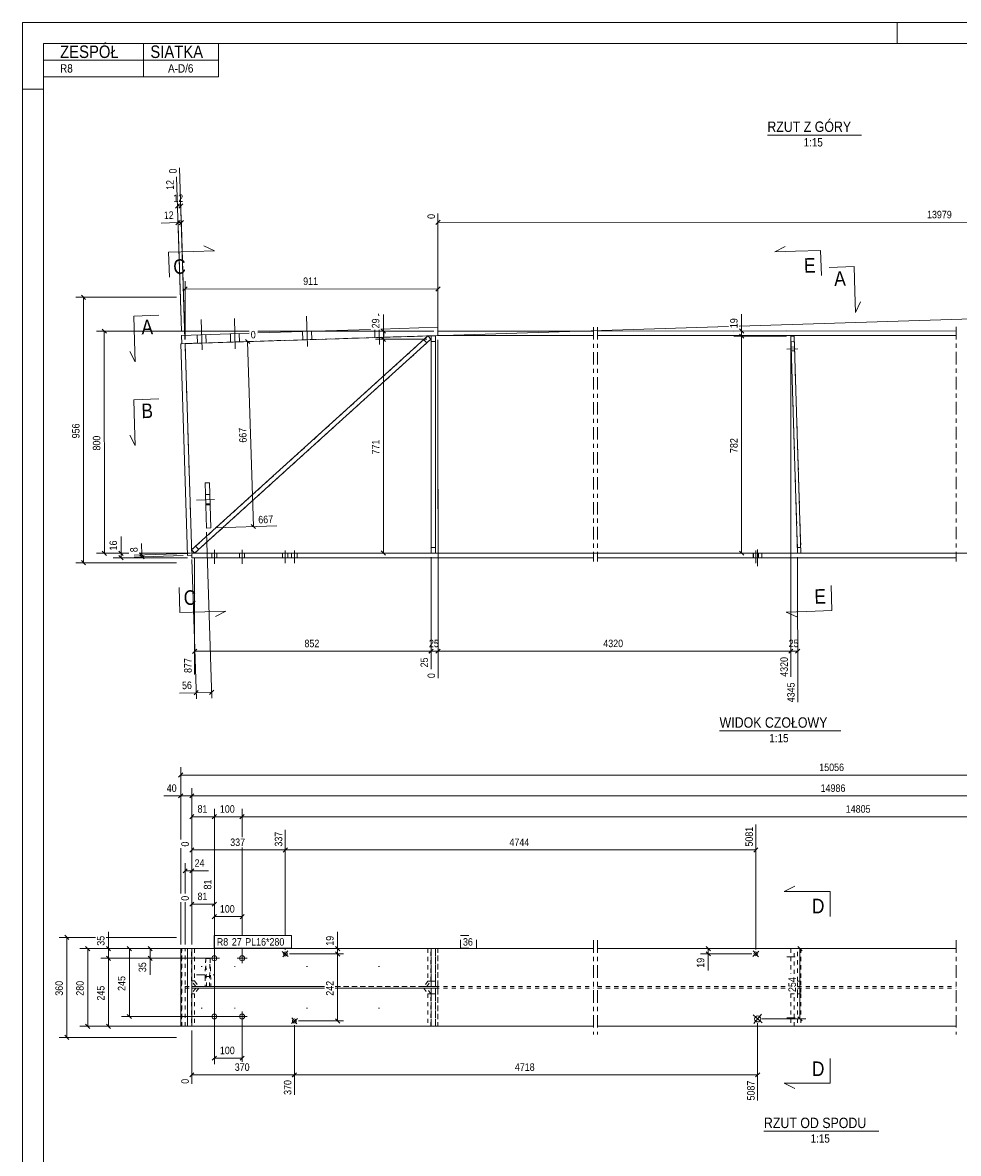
# Model space of a CAD drawing. Header units: millimetres. Extents: x 0 to 420, y 0 to 610.
# Tile 3 of 4: x 0 to 225, y 338 to 610. Entities that reach past the tile are written whole.
import ezdxf

# ---------------------------------------------------------------- set-up
doc = ezdxf.new("R2010")
doc.units = ezdxf.units.MM
for name, pattern in [('XKITLINE00', [0]), ('XKITLINE01', [4, 1, -1, 1, -1]), ('XKITLINE02', [4, 2, -2]), ('XKITLINE03', [6, 3, -1, 1, -1])]:
    doc.linetypes.add(name, pattern=pattern)
for name, color, linetype, lineweight in [('Arkusz rysunku', 3, 'Continuous', 0), ('Element', 2, 'Continuous', 0), ('Inny typ obiektu', 7, 'Continuous', 0), ('Przekrój', 7, 'Continuous', 0), ('Wymiar', 4, 'Continuous', 0), ('Znak elementu', 2, 'Continuous', 0), ('Śruba', 3, 'Continuous', 0)]:
    doc.layers.add(name, color=color, linetype=linetype, lineweight=lineweight)
doc.styles.add('ARIAL', font='ARIAL.TTF')

msp = doc.modelspace()

# ---------------------------------------------------------------- linework, layer by layer
at = {"layer": 'Arkusz rysunku', "linetype": 'XKITLINE00', "lineweight": 0}
for p, q in [((420, 610), (0, 610)), ((0, 610), (0, 0)), ((0, 605), (0, 610)), ((210, 605), (210, 610)), ((415, 605), (5, 605)), ((5, 605), (5, 5)), ((5, 594), (0, 594))]:
    msp.add_line(p, q, dxfattribs=at)
at = {"layer": 'Element', "linetype": 'XKITLINE00', "lineweight": 0}
for p, q in [((54.4, 535.4), (38.15, 534.89)), ((83.49, 536.32), (56.46, 535.47)), ((99.65, 536.83), (86.01, 536.4)), ((99.72, 534.83), (99.65, 536.83)), ((99.72, 535.9), (137.05, 535.91)), ((99.72, 534.83), (99.72, 535.9)), ((138.05, 535.93), (224.16, 535.94)), ((37.95, 532.88), (39.02, 532.92)), ((39.55, 482.02), (37.95, 532.88)), ((38.15, 534.89), (38.21, 532.89)), ((38.21, 532.89), (99.72, 534.83)), ((39.02, 532.92), (40.62, 482.06)), ((40.58, 483.36), (97.3, 534.75)), ((98.01, 533.96), (41.3, 482.57)), ((97.3, 534.75), (98.01, 533.96)), ((98.05, 482.59), (98.05, 534.75)), ((98.05, 534.75), (99.12, 534.75)), ((99.12, 534.75), (99.12, 482.59)), ((137.05, 534.84), (99.72, 534.83)), ((224.16, 534.87), (138.05, 534.86)), ((184.43, 534.69), (185.23, 534.72)), ((186.07, 482.58), (184.43, 534.69)), ((185.23, 534.72), (186.87, 482.6)), ((43.81, 499.46), (44.87, 499.49)), ((44.15, 488.61), (43.81, 499.46)), ((44.87, 499.49), (45.21, 488.64)), ((43.97, 494.41), (45.03, 494.45)), ((44.15, 488.61), (45.21, 488.64)), ((40.62, 482.06), (39.55, 482.02)), ((41.3, 482.57), (40.58, 483.36)), ((40.62, 482.56), (40.6, 482.56)), ((40.62, 481.49), (40.62, 482.56)), ((40.62, 482.56), (137.05, 482.56)), ((137.05, 481.49), (40.62, 481.49)), ((99.12, 482.59), (98.05, 482.59)), ((138.05, 482.56), (224.16, 482.56)), ((224.16, 481.49), (138.05, 481.49)), ((186.87, 482.6), (186.07, 482.58)), ((37.95, 368.95), (37.95, 387.61)), ((37.95, 387.61), (40.62, 387.61)), ((39.55, 368.95), (39.55, 387.61)), ((40.62, 387.61), (40.62, 368.95)), ((40.62, 387.61), (137.05, 387.61)), ((138.05, 387.61), (224.16, 387.61)), ((40.62, 368.95), (37.95, 368.95)), ((40.62, 368.95), (137.05, 368.95)), ((138.05, 368.95), (224.16, 368.95))]:
    msp.add_line(p, q, dxfattribs=at)
at = {"layer": 'Element', "linetype": 'XKITLINE03', "lineweight": 0}
for p, q in [((137.05, 536.86), (137.05, 480.56)), ((138.05, 536.86), (138.05, 480.56)), ((224.16, 536.91), (224.16, 480.56)), ((137.05, 389.61), (137.05, 366.95)), ((137.05, 389.61), (137.05, 366.95)), ((138.05, 389.61), (138.05, 366.95)), ((138.05, 389.61), (138.05, 366.95)), ((224.16, 389.61), (224.16, 366.95)), ((224.16, 389.61), (224.16, 366.95))]:
    msp.add_line(p, q, dxfattribs=at)
at = {"layer": 'Element', "linetype": 'XKITLINE01', "lineweight": 0}
for p, q in [((39.02, 532.92), (99.72, 534.83)), ((40.6, 482.56), (39.02, 532.92)), ((97.3, 534.75), (40.58, 483.36)), ((41.3, 482.57), (98.01, 533.96)), ((97.02, 533.06), (96.31, 533.85)), ((97.02, 533.06), (96.31, 533.85)), ((98.01, 533.96), (97.3, 534.75)), ((99.12, 534.75), (98.05, 534.75)), ((98.05, 534.75), (98.05, 482.59)), ((98.05, 533.42), (99.12, 533.42)), ((98.05, 533.42), (99.12, 533.42)), ((99.12, 482.59), (99.12, 534.75)), ((99.72, 534.83), (137.05, 534.84)), ((138.05, 534.86), (224.16, 534.87)), ((185.23, 534.72), (184.43, 534.69)), ((184.43, 534.69), (186.07, 482.58)), ((184.47, 533.36), (185.27, 533.38)), ((184.47, 533.36), (185.27, 533.38)), ((186.87, 482.6), (185.23, 534.72)), ((42.28, 483.46), (41.57, 484.25)), ((42.28, 483.46), (41.57, 484.25)), ((98.05, 483.92), (99.12, 483.92)), ((98.05, 483.92), (99.12, 483.92)), ((186.03, 483.91), (186.83, 483.93)), ((186.03, 483.91), (186.83, 483.93)), ((41.3, 482.57), (40.58, 483.36)), ((40.58, 483.36), (41.3, 482.57)), ((41.3, 482.57), (40.58, 483.36)), ((40.62, 482.56), (137.05, 482.56)), ((98.05, 482.59), (99.12, 482.59)), ((138.05, 482.56), (224.16, 482.56)), ((186.07, 482.58), (186.87, 482.6)), ((38.21, 387.61), (38.15, 387.61)), ((38.15, 387.61), (38.15, 368.95)), ((38.15, 387.61), (99.72, 387.61)), ((38.21, 368.95), (38.21, 387.61)), ((39.02, 368.95), (39.02, 387.61)), ((39.55, 387.61), (40.62, 387.61)), ((40.58, 379.82), (40.58, 387.61)), ((40.58, 387.61), (98.01, 387.61)), ((40.62, 387.61), (40.62, 368.95)), ((41.3, 387.61), (41.3, 379.82)), ((97.3, 387.61), (97.3, 379.81)), ((98.01, 379.81), (98.01, 387.61)), ((98.05, 387.61), (98.05, 379.81)), ((98.05, 379.81), (98.05, 387.61)), ((98.05, 387.61), (98.05, 387.61)), ((98.05, 387.61), (99.12, 387.61)), ((98.05, 387.61), (99.12, 387.61)), ((99.12, 379.81), (99.12, 387.61)), ((99.12, 387.61), (99.12, 379.81)), ((99.12, 387.61), (99.12, 387.61)), ((99.65, 368.95), (99.65, 387.61)), ((99.72, 368.95), (99.72, 387.61)), ((99.72, 387.61), (99.72, 387.61)), ((99.72, 387.61), (99.72, 368.95)), ((99.72, 387.61), (137.05, 387.61)), ((99.72, 387.61), (99.72, 368.95)), ((138.05, 387.61), (224.16, 387.61)), ((184.43, 387.61), (184.43, 381.53)), ((186.87, 387.61), (184.43, 387.61)), ((185.23, 381.53), (185.23, 387.61)), ((186.07, 379.81), (186.07, 387.61)), ((186.87, 387.61), (186.87, 379.81)), ((43.97, 385.21), (43.81, 380.86)), ((44.15, 378.49), (43.97, 385.21)), ((43.97, 385.21), (45.03, 385.21)), ((44.87, 380.86), (45.03, 385.21)), ((45.03, 385.21), (45.21, 378.49)), ((43.81, 380.86), (43.81, 378.49)), ((43.81, 380.86), (44.87, 380.86)), ((44.87, 378.49), (44.87, 380.86)), ((39.02, 378.48), (40.62, 378.48)), ((39.02, 378.48), (39.02, 378.08)), ((39.02, 378.08), (40.62, 378.08)), ((41.57, 378.49), (40.58, 379.82)), ((40.58, 379.82), (40.62, 379.82)), ((41.57, 378.07), (40.58, 376.74)), ((40.6, 378.48), (40.62, 378.48)), ((40.6, 378.08), (40.6, 378.48)), ((40.6, 378.08), (40.62, 378.08)), ((40.62, 379.82), (41.3, 379.82)), ((40.62, 378.48), (72.5, 378.48)), ((40.62, 378.08), (72.5, 378.08)), ((41.3, 379.82), (42.28, 378.49)), ((42.28, 378.07), (41.3, 376.74)), ((72.5, 378.48), (41.57, 378.49)), ((41.57, 378.49), (42.28, 378.49)), ((41.57, 378.07), (72.5, 378.08)), ((42.28, 378.07), (41.57, 378.07)), ((42.28, 378.49), (72.5, 378.48)), ((72.5, 378.08), (42.28, 378.07)), ((45.21, 378.49), (43.81, 378.49)), ((96.31, 378.48), (75.02, 378.48)), ((75.02, 378.48), (97.02, 378.48)), ((75.02, 378.48), (137.05, 378.48)), ((97.02, 378.08), (75.02, 378.08)), ((75.02, 378.08), (96.31, 378.08)), ((75.02, 378.08), (137.05, 378.08)), ((97.3, 379.81), (96.31, 378.48)), ((96.31, 378.48), (97.02, 378.48)), ((97.02, 378.08), (96.31, 378.08)), ((96.31, 378.08), (97.3, 376.75)), ((97.02, 378.48), (98.01, 379.81)), ((98.01, 376.75), (97.02, 378.08)), ((97.3, 379.81), (98.01, 379.81)), ((98.05, 379.81), (98.05, 378.48)), ((98.05, 378.48), (98.05, 379.81)), ((98.05, 379.81), (99.12, 379.81)), ((98.05, 379.81), (99.12, 379.81)), ((98.05, 378.48), (98.05, 378.48)), ((98.05, 378.48), (99.12, 378.48)), ((98.05, 378.48), (99.12, 378.48)), ((99.12, 378.08), (98.05, 378.08)), ((98.05, 378.08), (98.05, 376.75)), ((99.12, 378.08), (98.05, 378.08)), ((98.05, 378.08), (98.05, 378.08)), ((98.05, 376.75), (98.05, 378.08)), ((99.12, 378.48), (99.12, 379.81)), ((99.12, 379.81), (99.12, 378.48)), ((99.12, 378.48), (99.12, 378.48)), ((99.12, 376.75), (99.12, 378.08)), ((99.12, 378.08), (99.12, 378.08)), ((99.12, 378.08), (99.12, 376.75)), ((99.72, 378.08), (99.72, 378.48)), ((138.05, 378.48), (183.5, 378.48)), ((138.05, 378.08), (183.5, 378.08)), ((186.02, 378.48), (224.16, 378.48)), ((186.02, 378.48), (186.83, 378.48)), ((186.02, 378.08), (224.16, 378.08)), ((186.02, 378.08), (186.83, 378.08)), ((186.03, 378.48), (186.07, 379.81)), ((186.07, 376.75), (186.03, 378.08)), ((186.07, 379.81), (186.87, 379.81)), ((186.87, 379.81), (186.83, 378.48)), ((186.83, 378.08), (186.87, 376.75)), ((40.58, 376.74), (40.62, 376.74)), ((40.58, 376.74), (40.58, 368.95)), ((40.62, 376.74), (41.3, 376.74)), ((41.3, 376.74), (41.3, 368.95)), ((98.01, 376.75), (97.3, 376.75)), ((97.3, 376.75), (97.3, 368.95)), ((98.01, 368.95), (98.01, 376.75)), ((99.12, 376.75), (98.05, 376.75)), ((98.05, 376.75), (98.05, 368.95)), ((99.12, 376.75), (98.05, 376.75)), ((98.05, 368.95), (98.05, 376.75)), ((99.12, 368.95), (99.12, 376.75)), ((99.12, 376.75), (99.12, 368.95)), ((184.43, 376.75), (184.43, 376.8)), ((185.23, 376.75), (184.43, 376.75)), ((184.43, 376.75), (184.43, 368.95)), ((185.23, 376.75), (185.23, 376.8)), ((185.23, 368.95), (185.23, 376.75)), ((186.87, 376.75), (186.07, 376.75)), ((186.07, 376.75), (186.07, 368.95)), ((186.87, 376.75), (186.87, 368.95)), ((38.15, 368.95), (38.21, 368.95)), ((38.15, 368.95), (99.72, 368.95)), ((40.62, 368.95), (39.55, 368.95)), ((98.01, 368.95), (40.58, 368.95)), ((99.12, 368.95), (98.05, 368.95)), ((99.12, 368.95), (98.05, 368.95)), ((98.05, 368.95), (98.05, 368.95)), ((99.12, 368.95), (99.12, 368.95)), ((99.72, 368.95), (99.72, 368.95)), ((99.72, 368.95), (137.05, 368.95)), ((138.05, 368.95), (224.16, 368.95)), ((186.87, 368.95), (184.43, 368.95))]:
    msp.add_line(p, q, dxfattribs=at)
at = {"layer": 'Inny typ obiektu', "linetype": 'XKITLINE00', "lineweight": 0}
for p, q in [((5, 605), (47, 605)), ((5, 605), (5, 601)), ((29, 601), (29, 605)), ((47, 601), (47, 605)), ((5, 601), (47, 601)), ((5, 601), (5, 597)), ((29, 601), (29, 597)), ((47, 601), (47, 597)), ((5, 597), (47, 597)), ((178.8, 583), (201.39, 583)), ((167.33, 439.9), (196.41, 439.9)), ((177.98, 343.74), (205.57, 343.74))]:
    msp.add_line(p, q, dxfattribs=at)
at = {"layer": 'Przekrój', "linetype": 'XKITLINE00', "lineweight": 0}
for p, q in [((35.05, 554.84), (41.05, 555.03)), ((35.05, 554.84), (35.24, 548.84)), ((41.05, 555.03), (46.05, 555.18)), ((46.05, 555.18), (43.51, 556.35)), ((180.59, 554.93), (183.05, 556.26)), ((185.58, 555.09), (180.59, 554.93)), ((191.58, 555.28), (185.58, 555.09)), ((191.58, 555.28), (191.77, 549.28)), ((199.61, 551.41), (193.61, 551.22)), ((199.61, 551.41), (199.8, 545.41)), ((199.8, 545.41), (199.96, 540.41)), ((199.96, 540.41), (201.13, 542.95)), ((26.69, 539.53), (32.69, 539.72)), ((26.69, 539.53), (26.88, 533.54)), ((26.88, 533.54), (27.04, 528.54)), ((27.04, 528.54), (25.71, 531)), ((26.69, 519.42), (32.69, 519.61)), ((26.69, 519.42), (26.88, 513.42)), ((26.88, 513.42), (27.04, 508.43)), ((27.04, 508.43), (25.71, 510.89)), ((37.78, 468.33), (37.6, 474.33)), ((194.31, 468.77), (194.12, 474.77)), ((37.78, 468.33), (43.78, 468.52)), ((43.78, 468.52), (48.78, 468.68)), ((48.78, 468.68), (46.32, 467.35)), ((188.31, 468.58), (183.32, 468.42)), ((183.32, 468.42), (185.86, 467.25)), ((194.31, 468.77), (188.31, 468.58)), ((182.87, 401.32), (185.37, 402.57)), ((187.87, 401.32), (182.87, 401.32)), ((193.87, 401.32), (187.87, 401.32)), ((193.87, 401.32), (193.87, 395.32)), ((193.87, 355.24), (193.87, 361.24)), ((182.87, 355.24), (185.37, 353.99)), ((187.87, 355.24), (182.87, 355.24)), ((193.87, 355.24), (187.87, 355.24))]:
    msp.add_line(p, q, dxfattribs=at)
at = {"layer": 'Wymiar', "linetype": 'XKITLINE00', "lineweight": 0}
for p, q in [((38.98, 533.92), (37.68, 575.15)), ((38.12, 535.89), (36.95, 572.94)), ((37.66, 566.48), (36.68, 565.43)), ((37.17, 565.96), (37.97, 565.98)), ((38.46, 566.51), (37.48, 565.46)), ((37.79, 562.48), (36.8, 561.43)), ((38.12, 535.89), (37.24, 563.82)), ((38.59, 562.51), (37.6, 561.46)), ((38.98, 533.92), (38.04, 563.84)), ((100.22, 562.54), (99.2, 561.52)), ((99.72, 536.9), (99.71, 564.19)), ((37.3, 561.96), (33.28, 561.83)), ((37.3, 561.96), (33.28, 561.83)), ((37.3, 561.96), (38.1, 561.98)), ((99.71, 562.03), (341.22, 562.06)), ((39.52, 546.53), (38.5, 545.51)), ((39.01, 533.92), (39.01, 547.88)), ((39.01, 546.02), (99.72, 546.03)), ((100.22, 546.54), (99.21, 545.52)), ((99.72, 536.9), (99.72, 547.89)), ((36.95, 544.02), (12.76, 544.02)), ((14.11, 544.53), (15.13, 543.51)), ((14.62, 480.28), (14.62, 544.02)), ((172.01, 537.12), (361.94, 543.11)), ((86.61, 535.9), (86.61, 539.92)), ((86.61, 535.9), (86.61, 539.92)), ((172.61, 535.94), (172.61, 539.96)), ((172.61, 535.94), (172.61, 539.96)), ((54.39, 535.9), (17.75, 535.89)), ((19.1, 536.4), (20.12, 535.38)), ((19.62, 482.56), (19.61, 535.89)), ((40.01, 532.95), (169.49, 537.04)), ((98.72, 535.9), (56.44, 535.9)), ((98.72, 535.9), (84.75, 535.9)), ((86.1, 536.41), (87.12, 535.39)), ((86.61, 533.96), (86.61, 535.9)), ((183.43, 535.94), (170.75, 535.93)), ((172.1, 536.44), (173.12, 535.43)), ((172.1, 535.2), (173.12, 534.18)), ((172.1, 535.2), (173.12, 534.18)), ((172.61, 534.69), (172.61, 535.94)), ((40.01, 532.95), (56.16, 533.46)), ((53.48, 533.88), (54.53, 532.9)), ((55.41, 488.96), (54.01, 533.39)), ((97.01, 533.96), (84.75, 533.96)), ((97.01, 533.96), (84.75, 533.96)), ((86.1, 534.46), (87.12, 533.45)), ((86.1, 534.46), (87.12, 533.45)), ((86.62, 482.59), (86.61, 533.96)), ((99.72, 533.83), (99.73, 452.56)), ((99.72, 533.83), (99.73, 462.15)), ((183.43, 534.69), (170.75, 534.69)), ((183.43, 534.69), (170.75, 534.69)), ((172.62, 482.58), (172.61, 534.69)), ((184.43, 533.69), (184.44, 462.16)), ((184.43, 533.69), (184.44, 452.88)), ((46.21, 488.67), (61.03, 489.14)), ((54.88, 489.46), (55.93, 488.47)), ((23.62, 482.56), (23.62, 486.58)), ((23.62, 482.56), (23.62, 486.58)), ((44.18, 487.61), (45.44, 447.72)), ((28.61, 482.18), (28.52, 484.86)), ((28.61, 482.18), (28.52, 484.86)), ((14.11, 480.79), (15.13, 479.77)), ((25.48, 482.56), (17.76, 482.56)), ((19.11, 483.07), (20.13, 482.05)), ((25.48, 482.56), (21.76, 482.56)), ((39.62, 481.49), (21.76, 481.49)), ((23.11, 483.07), (24.13, 482.05)), ((23.11, 482), (24.13, 480.98)), ((23.62, 481.49), (23.62, 482.56)), ((39.6, 482.52), (26.75, 482.12)), ((38.55, 481.99), (26.77, 481.62)), ((40.3, 482.57), (28, 482.56)), ((39.62, 482.56), (28, 482.56)), ((28.08, 482.67), (29.13, 481.68)), ((28.1, 482.17), (29.15, 481.18)), ((28.62, 481.68), (28.61, 482.18)), ((40.65, 481.06), (41.71, 447.6)), ((41.3, 481.57), (41.3, 453.4)), ((41.6, 482.56), (363.06, 482.64)), ((97.05, 482.59), (84.76, 482.59)), ((86.11, 483.1), (87.13, 482.08)), ((98.05, 481.59), (98.05, 462.15)), ((98.05, 481.59), (98.05, 454.74)), ((185.07, 482.58), (170.76, 482.58)), ((172.11, 483.08), (173.13, 482.07)), ((186.07, 481.58), (186.08, 446.76)), ((36.95, 480.28), (12.76, 480.28)), ((41.81, 459.53), (40.79, 458.51)), ((41.3, 459.02), (98.05, 459.03)), ((98.56, 459.54), (97.54, 458.52)), ((98.56, 459.54), (97.59, 458.57)), ((98.05, 459.63), (98.05, 454.74)), ((98.05, 459.03), (99.73, 459.03)), ((100.24, 459.54), (99.22, 458.52)), ((100.24, 459.54), (99.22, 458.52)), ((99.73, 459.63), (99.73, 452.56)), ((99.73, 459.03), (184.44, 459.04)), ((184.95, 459.55), (183.93, 458.53)), ((184.95, 459.55), (183.98, 458.58)), ((184.44, 459.64), (184.44, 452.88)), ((184.44, 459.04), (186.07, 459.04)), ((186.58, 459.55), (185.57, 458.53)), ((41.66, 449.04), (37.64, 448.91)), ((41.66, 449.04), (37.64, 448.91)), ((42.16, 449.56), (41.17, 448.51)), ((41.66, 449.04), (45.39, 449.16)), ((45.89, 449.68), (44.9, 448.63)), ((38.46, 429.79), (37.44, 428.77)), ((37.95, 413.8), (37.95, 431.14)), ((37.95, 429.28), (351.24, 429.28)), ((37.95, 424.28), (33.93, 424.28)), ((37.95, 424.28), (33.93, 424.28)), ((38.46, 424.79), (37.44, 423.77)), ((37.95, 413.8), (37.95, 426.14)), ((37.95, 424.28), (40.62, 424.28)), ((41.13, 424.79), (40.11, 423.77)), ((41.13, 424.79), (40.11, 423.77)), ((40.62, 388.61), (40.62, 426.14)), ((40.62, 388.61), (40.62, 426.14)), ((40.62, 424.28), (349.24, 424.28)), ((40.62, 388.61), (40.62, 421.14)), ((46.03, 390.71), (46.03, 421.14)), ((46.03, 390.71), (46.03, 421.14)), ((52.69, 414.4), (52.69, 421.14)), ((52.69, 414.4), (52.69, 421.14)), ((41.13, 419.79), (40.11, 418.77)), ((40.62, 419.28), (46.03, 419.28)), ((46.54, 419.79), (45.52, 418.77)), ((46.54, 419.79), (45.52, 418.77)), ((46.03, 419.28), (52.69, 419.28)), ((53.2, 419.79), (52.18, 418.77)), ((53.2, 419.79), (52.18, 418.77)), ((52.69, 419.28), (349.24, 419.28)), ((63.06, 390.71), (63.06, 416.11)), ((63.06, 390.71), (63.06, 416.11)), ((176.04, 387.35), (176.04, 417.44)), ((40.62, 388.61), (40.62, 413.44)), ((37.95, 400.8), (37.95, 411.74)), ((37.95, 400.8), (37.95, 411.74)), ((41.13, 411.79), (40.11, 410.77)), ((40.62, 411.28), (63.06, 411.28)), ((52.69, 390.71), (52.69, 411.88)), ((52.69, 390.71), (52.69, 411.88)), ((63.57, 411.79), (62.55, 410.77)), ((63.57, 411.79), (62.55, 410.77)), ((63.06, 411.28), (176.04, 411.28)), ((176.55, 411.79), (175.53, 410.77)), ((39.02, 400.8), (39.02, 408.14)), ((40.62, 388.61), (40.62, 408.14)), ((39.52, 406.79), (38.51, 405.77)), ((39.02, 406.28), (40.62, 406.28)), ((41.13, 406.79), (40.11, 405.77)), ((40.62, 406.28), (44.64, 406.28)), ((40.62, 406.28), (44.64, 406.28)), ((46.03, 390.71), (46.03, 404.47)), ((40.62, 388.61), (40.62, 400.44)), ((37.95, 388.61), (37.95, 398.74)), ((37.95, 388.61), (37.95, 398.74)), ((39.02, 388.61), (39.02, 398.74)), ((41.13, 398.79), (40.11, 397.77)), ((40.62, 398.28), (46.03, 398.28)), ((46.54, 398.79), (45.52, 397.77)), ((46.03, 390.71), (46.03, 397.14)), ((52.69, 390.71), (52.7, 397.14)), ((46.54, 395.79), (45.52, 394.77)), ((46.03, 395.28), (52.7, 395.28)), ((53.2, 395.79), (52.19, 394.77)), ((20.62, 387.61), (20.62, 391.63)), ((20.62, 387.61), (20.62, 391.63)), ((75.62, 387.61), (75.62, 391.63)), ((75.62, 387.61), (75.62, 391.63)), ((17.5, 390.28), (8.76, 390.28)), ((10.11, 390.79), (11.13, 389.77)), ((10.62, 366.28), (10.62, 390.28)), ((36.95, 390.28), (20.02, 390.28)), ((46.03, 387.71), (46.03, 390.71)), ((46.03, 387.71), (46.03, 390.71)), ((46.03, 387.71), (46.03, 390.71)), ((46.03, 387.71), (46.03, 390.71)), ((39.62, 387.61), (13.76, 387.61)), ((15.11, 388.12), (16.13, 387.1)), ((15.62, 368.95), (15.62, 387.61)), ((39.62, 387.61), (18.76, 387.61)), ((20.11, 388.12), (21.13, 387.1)), ((20.11, 385.79), (21.13, 384.77)), ((20.11, 385.79), (21.13, 384.77)), ((20.62, 385.28), (20.62, 387.61)), ((39.62, 387.61), (23.76, 387.61)), ((25.11, 388.12), (26.13, 387.1)), ((25.62, 371.28), (25.62, 387.61)), ((39.62, 387.61), (28.76, 387.61)), ((30.11, 388.12), (31.13, 387.1)), ((30.11, 385.79), (31.13, 384.77)), ((30.62, 385.28), (30.62, 387.61)), ((46.03, 386.28), (46.03, 387.71)), ((46.03, 372.28), (46.03, 387.71)), ((46.03, 386.28), (46.03, 387.71)), ((46.03, 386.28), (46.03, 387.71)), ((52.69, 386.28), (52.69, 387.71)), ((52.69, 386.28), (52.69, 387.71)), ((52.69, 386.28), (52.69, 387.71)), ((63.06, 387.33), (63.06, 387.71)), ((63.06, 387.33), (63.06, 387.71)), ((64.06, 386.33), (77.06, 386.33)), ((64.06, 386.33), (77.06, 386.33)), ((66.24, 387.61), (77.06, 387.61)), ((75.11, 388.12), (76.13, 387.1)), ((75.11, 386.84), (76.13, 385.82)), ((75.11, 386.84), (76.13, 385.82)), ((75.62, 386.33), (75.62, 387.61)), ((75.62, 370.23), (75.62, 386.33)), ((175.04, 387.61), (162.76, 387.61)), ((175.04, 386.35), (162.76, 386.35)), ((164.11, 388.12), (165.13, 387.1)), ((164.11, 386.86), (165.13, 385.84)), ((164.62, 386.35), (164.62, 387.61)), ((164.62, 386.35), (164.62, 382.33)), ((164.62, 386.35), (164.62, 382.33)), ((177.47, 387.61), (188.06, 387.61)), ((186.11, 388.12), (187.13, 387.1)), ((186.62, 370.72), (186.62, 387.61)), ((45.03, 385.28), (18.76, 385.28)), ((45.03, 385.28), (18.76, 385.28)), ((20.62, 368.95), (20.62, 385.28)), ((45.03, 385.28), (28.76, 385.28)), ((30.62, 385.28), (30.62, 381.26)), ((30.62, 385.28), (30.62, 381.26)), ((15.11, 369.46), (16.13, 368.44)), ((20.11, 369.46), (21.13, 368.44)), ((51.69, 371.28), (23.76, 371.28)), ((25.11, 371.79), (26.13, 370.77)), ((46.03, 370.28), (46.03, 359.84)), ((52.69, 370.28), (52.7, 360.4)), ((66.24, 370.23), (77.06, 370.23)), ((75.11, 370.74), (76.13, 369.72)), ((176.47, 369.72), (176.47, 351.12)), ((177.47, 370.72), (188.06, 370.72)), ((186.11, 371.23), (187.13, 370.21)), ((10.11, 366.79), (11.13, 365.77)), ((39.62, 368.95), (13.76, 368.95)), ((39.62, 368.95), (18.76, 368.95)), ((40.62, 367.95), (40.62, 355.13)), ((65.24, 369.23), (65.24, 352.46)), ((65.24, 369.23), (65.24, 352.46)), ((36.95, 366.28), (8.76, 366.28)), ((46.54, 361.79), (45.52, 360.77)), ((46.03, 361.28), (52.7, 361.28)), ((53.2, 361.79), (52.19, 360.77)), ((41.13, 357.79), (40.11, 356.77)), ((40.62, 357.28), (65.24, 357.28)), ((65.75, 357.79), (64.73, 356.77)), ((65.75, 357.79), (64.78, 356.82)), ((65.24, 357.28), (176.47, 357.28)), ((176.98, 357.79), (175.96, 356.77))]:
    msp.add_line(p, q, dxfattribs=at)
at = {"layer": 'Znak elementu', "linetype": 'XKITLINE00', "lineweight": 0}
for p, q in [((46.02, 390.71), (64.58, 390.71)), ((46.02, 387.71), (46.02, 390.71)), ((64.58, 387.71), (64.58, 390.71)), ((46.02, 387.71), (64.58, 387.71))]:
    msp.add_line(p, q, dxfattribs=at)
at = {"layer": 'Znak elementu', "linetype": 'XKITLINE02', "lineweight": 0}
for p, q in [((105.12, 390.71), (108.99, 390.71)), ((105.12, 387.71), (105.12, 390.71)), ((108.99, 387.71), (108.99, 390.71)), ((105.12, 387.71), (108.99, 387.71))]:
    msp.add_line(p, q, dxfattribs=at)
at = {"layer": 'Śruba', "linetype": 'XKITLINE00', "lineweight": 0}
for p, q in [((43.07, 531.38), (42.83, 538.71)), ((43.07, 531.38), (42.83, 538.71)), ((51.06, 531.63), (50.83, 538.96)), ((51.06, 531.63), (50.83, 538.96)), ((68.39, 532.18), (68.15, 539.51)), ((68.39, 532.18), (68.15, 539.51)), ((85.49, 539.6), (85.48, 540.05)), ((85.49, 539.6), (85.48, 540.05)), ((44.08, 533.08), (44.02, 535.08)), ((44.08, 533.08), (44.02, 535.08)), ((49.94, 533.26), (49.88, 535.26)), ((49.94, 533.26), (49.88, 535.26)), ((52.08, 533.33), (52.01, 535.33)), ((52.08, 533.33), (52.01, 535.33)), ((67.27, 533.81), (67.2, 535.81)), ((67.27, 533.81), (67.2, 535.81)), ((69.4, 533.88), (69.34, 535.88)), ((69.4, 533.88), (69.34, 535.88)), ((84.59, 534.36), (84.53, 536.21)), ((84.59, 534.36), (84.53, 536.21)), ((85.71, 532.72), (85.6, 536.21)), ((85.71, 532.72), (85.6, 536.21)), ((86.72, 534.42), (86.66, 536.42)), ((86.72, 534.42), (86.66, 536.42)), ((41.95, 533.01), (41.88, 535.01)), ((41.95, 533.01), (41.88, 535.01)), ((183.47, 531.58), (186.14, 531.67)), ((184.51, 532.08), (185.31, 532.11)), ((184.54, 531.15), (185.34, 531.17)), ((41.77, 495.34), (46.1, 495.48)), ((43.9, 496.63), (44.96, 496.67)), ((43.97, 494.19), (45.04, 494.22)), ((176.47, 479.49), (176.47, 483.49)), ((45.43, 482.56), (45.43, 481.49)), ((45.43, 482.55), (45.43, 481.49)), ((46.03, 483.36), (46.03, 480.02)), ((46.03, 483.35), (46.03, 480.02)), ((46.63, 482.56), (46.63, 481.49)), ((46.63, 482.56), (46.63, 481.49)), ((52.09, 482.56), (52.09, 481.49)), ((52.09, 482.56), (52.09, 481.49)), ((52.69, 483.36), (52.69, 480.02)), ((52.69, 483.36), (52.69, 480.02)), ((53.29, 482.56), (53.29, 481.49)), ((53.29, 482.56), (53.29, 481.49)), ((62.4, 481.49), (62.4, 482.56)), ((63.06, 480.19), (63.06, 483.19)), ((63.71, 481.49), (63.71, 482.56)), ((64.58, 481.49), (64.58, 482.56)), ((65.24, 480.19), (65.24, 483.19)), ((65.89, 481.49), (65.89, 482.56)), ((175.38, 481.49), (175.38, 482.56)), ((175.44, 481.49), (175.44, 482.56)), ((176.04, 480.19), (176.04, 483.19)), ((176.7, 481.49), (176.7, 482.56)), ((177.51, 481.49), (177.51, 482.56)), ((46.03, 384.08), (46.03, 386.48)), ((52.69, 384.08), (52.69, 386.48)), ((62.34, 386.93), (63.78, 385.73)), ((63.65, 387.05), (62.46, 385.61)), ((175.33, 385.74), (176.75, 386.95)), ((175.43, 387.06), (176.65, 385.64)), ((44.83, 385.28), (47.23, 385.28)), ((51.49, 385.28), (53.89, 385.28)), ((46.03, 372.48), (46.03, 370.08)), ((52.69, 372.48), (52.69, 370.08)), ((47.23, 371.28), (44.83, 371.28)), ((53.89, 371.28), (51.49, 371.28)), ((65.96, 370.83), (64.52, 369.64)), ((65.83, 369.51), (64.64, 370.95)), ((177.59, 369.77), (175.36, 371.67)), ((175.52, 369.61), (177.43, 371.84))]:
    msp.add_line(p, q, dxfattribs=at)
at = {"layer": 'Śruba', "linetype": 'XKITLINE02', "lineweight": 0}
for p, q in [((183.47, 531.58), (186.14, 531.67)), ((184.51, 532.08), (185.31, 532.11)), ((184.54, 531.15), (185.34, 531.17)), ((43.07, 383.28), (42.83, 383.28)), ((51.06, 383.28), (50.83, 383.28)), ((68.39, 383.28), (68.15, 383.28)), ((85.71, 383.28), (85.48, 383.28)), ((183.47, 385.61), (186.14, 385.61)), ((41.77, 381.27), (46.1, 381.27)), ((43.07, 373.28), (42.83, 373.28)), ((51.06, 373.28), (50.83, 373.28)), ((68.39, 373.28), (68.15, 373.28)), ((85.71, 373.28), (85.48, 373.28)), ((183.47, 370.95), (186.14, 370.95))]:
    msp.add_line(p, q, dxfattribs=at)
at = {"layer": 'Śruba', "linetype": 'XKITLINE00', "lineweight": 0}
for centre, radius in [((46.03, 385.28), 0.6), ((52.69, 385.28), 0.6), ((63.06, 386.33), 0.467), ((176.04, 386.35), 0.467), ((46.03, 371.28), 0.6), ((52.69, 371.28), 0.6), ((65.24, 370.23), 0.467), ((176.47, 370.72), 0.733)]:
    msp.add_circle(centre, radius, dxfattribs=at)

# ---------------------------------------------------------------- texts
at = {"layer": 'Inny typ obiektu', "style": 'ARIAL', "width": 0.85}
for s, height, p in [('ZESPÓŁ', 3, (9, 601.5)), ('SIATKA', 3, (30.66, 601.5)), ('R8', 2, (9, 598)), ('A-D/6', 2, (34.93, 598)), ('RZUT Z GÓRY', 2.5, (178.8, 583.75)), ('1:15', 2, (187.5, 580.25)), ('WIDOK CZOŁOWY', 2.5, (167.33, 440.65)), ('1:15', 2, (179.27, 437.15)), ('RZUT OD SPODU', 2.5, (177.98, 344.49)), ('1:15', 2, (189.18, 340.99))]:
    msp.add_text(s, height=height, dxfattribs=at).set_placement(p)
at = {"layer": 'Przekrój', "style": 'ARIAL', "width": 0.85}
for s, rotation, p in [('C', 1.8105, (36.22, 549.62)), ('E', 1.8105, (187.64, 549.9)), ('A', 1.8048, (194.89, 546.75)), ('A', 1.8048, (28.58, 535.09)), ('B', 1.8105, (28.58, 514.98)), ('C', 1.8105, (38.73, 470.11)), ('E', 1.8105, (190.14, 470.39))]:
    msp.add_text(s, height=3.5, rotation=rotation, dxfattribs=at).set_placement(p)
for p in [(189.5, 396.07), (189.5, 356.99)]:
    msp.add_text('D', height=3.5, dxfattribs=at).set_placement(p)
at = {"layer": 'Wymiar', "style": 'ARIAL', "width": 0.85}
for s, rotation, p in [('0', 91.805, (37, 573.79)), ('12', 91.805, (36.33, 569.85)), ('12', 1.8105, (36.21, 566.89)), ('12', 1.8105, (33.92, 562.81)), ('0', 90.0059, (98.99, 562.85)), ('13979', 0.0057, (217.13, 563)), ('911', 0.0057, (67.36, 546.99)), ('29', 90.0059, (85.65, 536.57)), ('19', 90.0059, (171.65, 536.61)), ('0', 1.8105, (54.8, 534.14)), ('956', 90.0002, (13.66, 510.15)), ('800', 90.0059, (18.66, 507.22)), ('667', 91.805, (53.81, 509.14)), ('771', 90.0059, (85.66, 506.27)), ('782', 90.0059, (171.66, 506.63)), ('667', 1.8105, (56.6, 489.72)), ('16', 90.0002, (22.66, 483.23)), ('8', 91.805, (27.63, 482.82)), ('852', 0.0057, (67.67, 459.99)), ('25', 0.0057, (97.55, 459.99)), ('4320', 0.0057, (139.41, 460)), ('25', 0.0057, (183.92, 460)), ('877', 90.0059, (40.58, 453.8)), ('25', 90.0059, (97.33, 455.14)), ('4320', 90.0059, (183.72, 452.88)), ('0', 90.0059, (99.01, 452.56)), ('56', 1.8105, (38.29, 449.89)), ('4345', 90.0059, (185.36, 446.76)), ('5081', 90.0002, (175.32, 412.1)), ('0', 90.0002, (39.9, 412.1)), ('337', 90.0002, (62.34, 412.1)), ('81', 90.0002, (45.31, 401.8)), ('0', 90.0002, (39.9, 399.1)), ('100', -0.0115, (47.36, 396.24)), ('35', 90.0002, (19.66, 388.29)), ('19', 90.0002, (74.66, 388.29)), ('35', 90.0002, (29.66, 381.94)), ('19', 90.0002, (163.66, 383)), ('245', 90.0002, (24.66, 377.44)), ('254', 90.0002, (185.66, 377.16)), ('360', 90.0002, (9.66, 376.28)), ('280', 90.0002, (14.66, 376.28)), ('245', 90.0002, (19.66, 375.11)), ('242', 90.0002, (74.66, 376.28)), ('100', 0.0115, (47.36, 362.24)), ('0', 90.0002, (39.9, 355.13)), ('370', 90.0002, (64.52, 352.46)), ('5087', 90.0002, (175.75, 351.12))]:
    msp.add_text(s, height=1.8, rotation=rotation, dxfattribs=at).set_placement(p)
for s, p in [('15056', (191.26, 430.24)), ('40', (34.6, 425.24)), ('14986', (191.59, 425.24)), ('81', (41.99, 420.24)), ('100', (47.36, 420.24)), ('14805', (197.63, 420.24)), ('337', (49.84, 412.24)), ('4744', (116.88, 412.24)), ('24', (41.29, 407.24)), ('81', (41.99, 399.24)), ('370', (50.93, 358.24)), ('4718', (118.18, 358.24))]:
    msp.add_text(s, height=1.8, dxfattribs=at).set_placement(p)
at = {"layer": 'Znak elementu', "style": 'ARIAL', "width": 0.85}
for s, p in [('R8', (46.62, 388.31)), ('27', (50.23, 388.31)), ('PL16*280', (53.44, 388.31)), ('36', (105.72, 388.31))]:
    msp.add_text(s, height=1.8, dxfattribs=at).set_placement(p)

doc.saveas('drawing.dxf')
